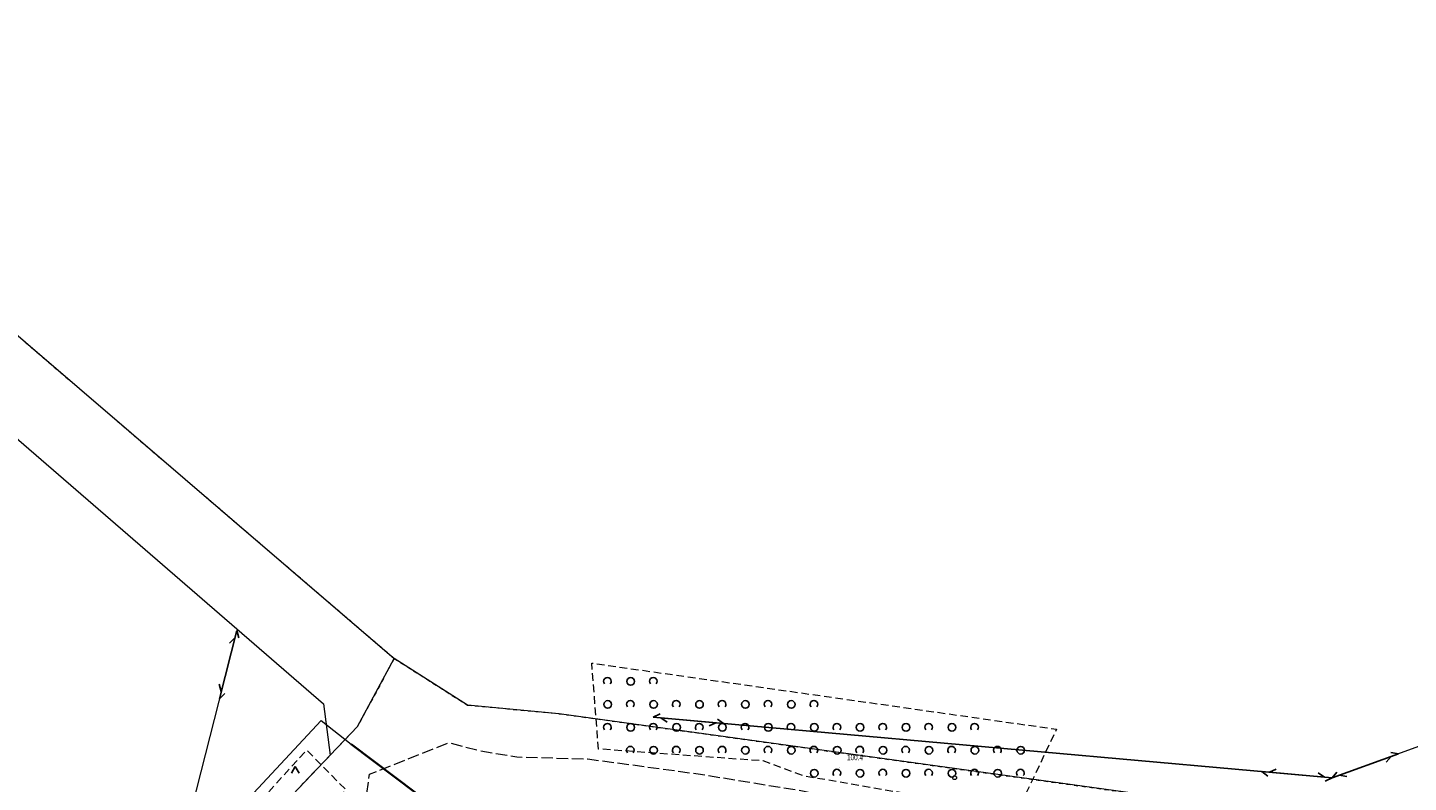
# Model space of a CAD drawing. Header units: metres. Extents: x 5549007 to 5551206, y 5955197 to 5958932.
# Tile 15 of 23: x 5549977 to 5550157, y 5958279 to 5958378. Entities that reach past the tile are written whole.
import ezdxf

# ---------------------------------------------------------------- set-up
doc = ezdxf.new("R2010")
doc.units = ezdxf.units.M
for name, pattern in [('1.0_0.5', [1.5, 1, -0.5]), ('1.5_0.5', [2, 1.5, -0.5]), ('219-500', [0]), ('egug-500', [1, 0.5, -0.5]), ('sutp_500', [0])]:
    doc.linetypes.add(name, pattern=pattern)
doc.layers.get('0').update_dxf_attribs({"color": 2, "lineweight": 5})
doc.styles.get("Standard").update_dxf_attribs({"font": 'Working1250', "width": 0.75})

# ---------------------------------------------------------------- blocks, each defined once
blk = doc.blocks.new('PW01')
at = {"linetype": 'Continuous', "lineweight": 13}
h = blk.add_hatch(color=0, dxfattribs=at)
edge = h.paths.add_edge_path()
edge.add_arc((0, 0), 0.045, 0, 360)
blk = doc.blocks.new('US15')
at = {"color": 0, "linetype": 'Continuous', "lineweight": 13}
blk.add_circle((0, 0), 0.25, dxfattribs=at)
blk = doc.blocks.new('SUTP')
at = {"color": 0, "linetype": 'Continuous'}
for p, q in [((0, 0), (0.866, 0.5)), ((0, 0), (9.232, 0)), ((1.866, -0.5), (1, 0)), ((7.366, -0.5), (8.232, 0)), ((9.232, 0), (8.366, 0.5))]:
    blk.add_line(p, q, dxfattribs=at)
blk = doc.blocks.new('OTZK1')
at = {"color": 0, "linetype": 'Continuous'}
blk.add_circle((0, 0), 0.5, dxfattribs=at)
blk = doc.blocks.new('OTZK2')
at = {"color": 0, "linetype": 'Continuous'}
blk.add_arc((0, 0), 0.5, 318.85, 221.162, dxfattribs=at)
blk = doc.blocks.new('OTZK3')
at = {"color": 0, "linetype": 'Continuous'}
for p, q in [((-0.5, -0.289), (0, 0.577)), ((0, 0.577), (0.5, -0.289))]:
    blk.add_line(p, q, dxfattribs=at)

msp = doc.modelspace()

# ---------------------------------------------------------------- linework, layer by layer
at = {"layer": '218-kontur użytku gruntowego', "color": 3, "linetype": 'egug-500', "lineweight": 18, "flags": 128}
for points in [[(5549949.08, 5958360.41), (5549987.7, 5958327.3)], [(5549987.7, 5958327.3), (5550024.65, 5958295.63)], [(5550024.65, 5958295.63), (5550019.86, 5958286.73)], [(5550024.65, 5958295.63), (5550034.22, 5958289.53)], [(5550034.22, 5958289.53), (5550046.2, 5958288.4)], [(5550019.86, 5958286.73), (5550019.31, 5958286.15)], [(5550046.2, 5958288.4), (5550125.63, 5958277.38)], [(5550019.31, 5958286.15), (5550016.26, 5958282.96)], [(5550016.26, 5958282.96), (5550008.89, 5958275.24)]]:
    msp.add_lwpolyline(points, dxfattribs=at)
at = {"layer": '219-działka ewidencyjna', "color": 7, "linetype": '219-500', "lineweight": 18, "flags": 128}
for points in [[(5549922.75, 5958369.84), (5550015.41, 5958289.67)], [(5549949.08, 5958360.41), (5550024.65, 5958295.63)], [(5550019.86, 5958286.73), (5550024.65, 5958295.63)], [(5550034.22, 5958289.53), (5550024.65, 5958295.63)], [(5550015.41, 5958289.67), (5550016.26, 5958282.96)], [(5550046.2, 5958288.4), (5550034.22, 5958289.53)], [(5550016.26, 5958282.96), (5550019.86, 5958286.73)], [(5550125.63, 5958277.38), (5550046.2, 5958288.4)], [(5550008.89, 5958275.24), (5550016.26, 5958282.96)]]:
    msp.add_lwpolyline(points, dxfattribs=at)
at = {"layer": 'jezdnia', "color": 7, "linetype": '1.5_0.5', "lineweight": 18, "flags": 128}
msp.add_lwpolyline([(5550348.32, 5958505.37), (5550350.19, 5958511.42), (5550354.84, 5958509.58), (5550352.6, 5958503.94), (5550337.49, 5958465.4), (5550328.09, 5958446.52), (5550320.13, 5958435.24), (5550315.76, 5958429.65), (5550302.24, 5958414.31), (5550288, 5958399.66), (5550282.98, 5958394.36), (5550276.03, 5958385.88), (5550263.31, 5958368), (5550249.71, 5958348.25), (5550237.83, 5958330.58), (5550225.98, 5958313.4), (5550215.97, 5958298.75), (5550213.84, 5958295.79), (5550210.81, 5958292.13), (5550201.11, 5958282.6), (5550193.65, 5958277.27), (5550186.69, 5958273.12), (5550179.17, 5958269.23), (5550170.36, 5958266.78), (5550160.63, 5958265.69), (5550158.37, 5958265.22), (5550152.04, 5958265.13), (5550145.88, 5958265.28), (5550134.4, 5958265.75), (5550116.21, 5958267.57), (5550086.48, 5958271.89), (5550076.34, 5958273), (5550063.14, 5958275.72), (5550049.34, 5958277.52), (5550041.36, 5958277.62), (5550038.46, 5958277.38), (5550034.59, 5958276.68), (5550029.88, 5958274.89), (5550025.27, 5958272.38), (5550021.05, 5958269.58), (5550018.49, 5958267.1), (5550015.33, 5958263.11), (5550012.82, 5958258.7), (5550009.96, 5958253.67), (5550007.68, 5958247.74), (5550004.99, 5958237.5), (5550002.44, 5958222.34), (5550001.86, 5958213.08), (5549996.78, 5958193.29), (5549993.1, 5958178.82), (5549991.66, 5958171.08), (5549990.81, 5958164.14), (5549990.52, 5958156.89), (5549990.86, 5958150.01), (5549991.47, 5958143.93), (5549992.83, 5958135.18), (5549996.96, 5958115.78), (5549999.1, 5958104.89), (5550000.17, 5958098.51), (5550001.41, 5958090.76), (5550001.89, 5958082.17), (5550001.8, 5958073.1), (5550000.67, 5958051.58), (5549999.54, 5958029.63), (5549998.06, 5958008.42), (5549996.48, 5957986.36), (5549994.58, 5957959.58), (5549991.99, 5957927.74), (5549991.24, 5957916.55), (5549990.64, 5957906.33), (5549989.15, 5957884.44), (5549987.15, 5957863.37), (5549984.93, 5957842.41), (5549983.15, 5957821.53), (5549980.67, 5957799.42), (5549979.23, 5957777.09), (5549978.3, 5957755.99), (5549973.3, 5957756.38), (5549975, 5957778), (5549976.32, 5957799.25), (5549978.2, 5957822.09), (5549980.27, 5957843.28), (5549982.06, 5957864.03), (5549983.89, 5957884.73), (5549985.25, 5957906.99), (5549986.89, 5957928.37), (5549989, 5957950.5), (5549984.6, 5957954.36), (5549980.78, 5957955.63), (5549981.28, 5957960.06), (5549987.2, 5957960.01), (5549989.93, 5957964.19), (5549991.68, 5957987), (5549993.11, 5958008.74), (5549993.29, 5958011.41), (5549994.34, 5958026.67), (5549994.8, 5958030.35), (5549996.5, 5958051.8), (5549997.49, 5958074.33), (5549997.35, 5958082.18), (5549996.84, 5958089.59), (5549996.01, 5958097.51), (5549994.83, 5958104.1), (5549992.28, 5958114.94), (5549988.11, 5958133.71), (5549986.55, 5958141.69), (5549985.85, 5958149.75), (5549985.78, 5958157.46), (5549986.06, 5958164.09), (5549986.57, 5958170.25), (5549988.27, 5958179.45), (5549992.1, 5958194.31), (5549996.73, 5958214.66), (5549999.34, 5958232.12), (5550002.8, 5958249.09), (5550005.65, 5958257.06), (5550008.47, 5958262.07), (5550011.41, 5958266.25), (5550015.33, 5958271.05), (5550020.92, 5958276.71), (5550021.42, 5958280.48), (5550031.79, 5958284.61), (5550035.81, 5958283.57), (5550040.69, 5958282.75), (5550049.94, 5958282.49), (5550064.41, 5958280.53), (5550078.02, 5958278.32), (5550088.08, 5958276.23), (5550117.04, 5958273.05), (5550134.77, 5958271.08), (5550145.24, 5958270.28), (5550152.26, 5958270.08), (5550159.87, 5958271.13), (5550168.6, 5958272.79), (5550177.76, 5958275.77), (5550184.53, 5958278.41), (5550189.8, 5958281.29), (5550196.05, 5958285.53), (5550209.96, 5958298.95), (5550222.39, 5958315.44), (5550234.04, 5958333.39), (5550246.91, 5958350.04), (5550260.1, 5958370.17), (5550272.98, 5958388.59), (5550279.63, 5958396.93), (5550284.65, 5958402.71), (5550299.03, 5958417.76), (5550312.27, 5958432.18), (5550317.06, 5958437.93), (5550324.3, 5958449.36), (5550333.03, 5958467.66)], close=True, dxfattribs=at)
at = {"layer": 'obudowa ochronna przewodu', "color": 7, "linetype": 'CONTINUOUS', "lineweight": 35, "flags": 128}
msp.add_lwpolyline([(5550019.01, 5958284.41), (5550030.35, 5958275.89), (5550035.03, 5958277.41), (5550040.56, 5958277.45), (5550046.17, 5958277.56), (5550062.67, 5958275.75), (5550077.62, 5958272.63), (5550085.99, 5958271.01), (5550113.78, 5958268.14), (5550135.17, 5958265.86), (5550151.05, 5958265.31), (5550164.76, 5958266.32), (5550176.88, 5958269.18), (5550186.63, 5958273.01), (5550201.31, 5958281.77), (5550207.5, 5958285.58), (5550215.99, 5958297.29), (5550223.25, 5958307.12), (5550233.35, 5958323.86), (5550245.21, 5958340.49), (5550264.78, 5958369.62), (5550274.22, 5958382.62)], dxfattribs=at)
at = {"layer": 'przewód telekomunikacyjny napowietrzny', "color": 30, "linetype": 'sutp_500', "lineweight": 18, "flags": 128}
for points in [[(5550004.07, 5958299.29), (5549991.09, 5958248.3)], [(5550199.65, 5958299), (5550147.27, 5958280)], [(5550147.27, 5958280), (5550058.52, 5958287.95)], [(5550058.52, 5958287.95), (5550147.27, 5958280)]]:
    msp.add_lwpolyline(points, dxfattribs=at)
at = {"layer": 'przewód telekomunikacyjny podziemny', "color": 30, "linetype": 'CONTINUOUS', "lineweight": 18, "flags": 128}
msp.add_lwpolyline([(5550004.53, 5958276.15), (5550015.08, 5958287.49), (5550019.01, 5958284.41), (5550030.35, 5958275.89)], dxfattribs=at)
at = {"layer": 'teren zalesiony', "color": 7, "linetype": '1.0_0.5', "lineweight": 18, "flags": 128}
msp.add_lwpolyline([(5549986.01, 5957962.38), (5549980.81, 5957961.93), (5549988.99, 5958054.16), (5549994.2, 5958073.14), (5549993.63, 5958088.94), (5549991.19, 5958105.33), (5549987.13, 5958114.39), (5549983.28, 5958134.31), (5549980.53, 5958157.82), (5549982.43, 5958181.23), (5549990.71, 5958215.51), (5549991.99, 5958260.31), (5550013.19, 5958283.64), (5550018.34, 5958278.44), (5550012.3, 5958271.8), (5550007.03, 5958262.55), (5550004.44, 5958257.52), (5550000.02, 5958248.71), (5549996.73, 5958214.66), (5549992.1, 5958194.31), (5549988.27, 5958179.45), (5549986.57, 5958170.25), (5549986.06, 5958164.09), (5549985.78, 5958157.46), (5549985.85, 5958149.75), (5549986.55, 5958141.69), (5549988.11, 5958133.71), (5549992.28, 5958114.94), (5549994.83, 5958104.1), (5549996.01, 5958097.51), (5549996.84, 5958089.59), (5549997.35, 5958082.18), (5549997.49, 5958074.33), (5549996.5, 5958051.8), (5549994.8, 5958030.35), (5549994.34, 5958026.67), (5549993.29, 5958011.41), (5549993.11, 5958008.74), (5549991.68, 5957987)], close=True, dxfattribs=at)
at = {"layer": 'zadrzewienie  zakrzewienie', "color": 7, "linetype": '1.0_0.5', "lineweight": 18, "flags": 128}
msp.add_lwpolyline([(5550106.11, 5958275.53), (5550088.84, 5958278.41), (5550078.1, 5958280.27), (5550072.89, 5958282.22), (5550051.36, 5958283.78), (5550050.48, 5958295.01), (5550111.23, 5958286.37)], close=True, dxfattribs=at)

# ---------------------------------------------------------------- block references
at = {"layer": 'pikieta naturalna', "color": 7, "linetype": 'CONTINUOUS', "lineweight": 13}
msp.add_blockref('PW01', (5550082.85, 5958281.32), dxfattribs=at)
at = {"layer": 'przewód telekomunikacyjny napowietrzny', "color": 30, "linetype": 'CONTINUOUS', "lineweight": 18}
for p, rotation in [((5550004.07, 5958299.29), 255.718), ((5550058.52, 5958287.95), 354.881), ((5550147.27, 5958280), 19.937), ((5550147.27, 5958280), 174.881)]:
    msp.add_blockref('SUTP', p, dxfattribs=dict(at, rotation=rotation))
at = {"layer": 'słup przewodów napowietrznych', "color": 7, "linetype": 'CONTINUOUS', "lineweight": 18}
msp.add_blockref('US15', (5550097.92, 5958280.03), dxfattribs=at)
at = {"layer": 'teren zalesiony', "color": 7, "linetype": 'CONTINUOUS', "lineweight": 18}
msp.add_blockref('OTZK3', (5550011.703, 5958280.902), dxfattribs=at)
at = {"layer": 'zadrzewienie  zakrzewienie', "color": 7, "linetype": 'CONTINUOUS', "lineweight": 18}
for name, p in [('OTZK2', (5550052.524, 5958292.627)), ('OTZK1', (5550055.566, 5958292.616)), ('OTZK2', (5550058.524, 5958292.627)), ('OTZK1', (5550052.566, 5958289.616)), ('OTZK2', (5550055.524, 5958289.627)), ('OTZK1', (5550058.566, 5958289.616)), ('OTZK2', (5550061.524, 5958289.627)), ('OTZK1', (5550064.566, 5958289.616)), ('OTZK2', (5550067.524, 5958289.627)), ('OTZK1', (5550070.566, 5958289.616)), ('OTZK2', (5550073.524, 5958289.627)), ('OTZK1', (5550076.566, 5958289.616)), ('OTZK2', (5550079.524, 5958289.627)), ('OTZK2', (5550052.524, 5958286.627)), ('OTZK1', (5550055.566, 5958286.616)), ('OTZK2', (5550058.524, 5958286.627)), ('OTZK1', (5550061.566, 5958286.616)), ('OTZK2', (5550064.524, 5958286.627)), ('OTZK1', (5550067.566, 5958286.616)), ('OTZK2', (5550070.524, 5958286.627)), ('OTZK1', (5550073.566, 5958286.616)), ('OTZK2', (5550076.524, 5958286.627)), ('OTZK1', (5550079.566, 5958286.616)), ('OTZK2', (5550082.524, 5958286.627)), ('OTZK1', (5550085.566, 5958286.616)), ('OTZK2', (5550088.524, 5958286.627)), ('OTZK1', (5550091.566, 5958286.616)), ('OTZK2', (5550094.524, 5958286.627)), ('OTZK1', (5550097.566, 5958286.616)), ('OTZK2', (5550100.524, 5958286.627)), ('OTZK2', (5550055.524, 5958283.627)), ('OTZK1', (5550058.566, 5958283.616)), ('OTZK2', (5550061.524, 5958283.627)), ('OTZK1', (5550064.566, 5958283.616)), ('OTZK2', (5550067.524, 5958283.627)), ('OTZK1', (5550070.566, 5958283.616)), ('OTZK2', (5550073.524, 5958283.627)), ('OTZK1', (5550076.566, 5958283.616)), ('OTZK2', (5550079.524, 5958283.627)), ('OTZK1', (5550082.566, 5958283.616)), ('OTZK2', (5550085.524, 5958283.627)), ('OTZK1', (5550088.566, 5958283.616)), ('OTZK2', (5550091.524, 5958283.627)), ('OTZK1', (5550094.566, 5958283.616)), ('OTZK2', (5550097.524, 5958283.627)), ('OTZK1', (5550100.566, 5958283.616)), ('OTZK2', (5550103.524, 5958283.627)), ('OTZK1', (5550106.566, 5958283.616)), ('OTZK1', (5550079.566, 5958280.616)), ('OTZK2', (5550082.524, 5958280.627)), ('OTZK1', (5550085.566, 5958280.616)), ('OTZK2', (5550088.524, 5958280.627)), ('OTZK1', (5550091.566, 5958280.616)), ('OTZK2', (5550094.524, 5958280.627)), ('OTZK1', (5550097.566, 5958280.616)), ('OTZK2', (5550100.524, 5958280.627)), ('OTZK1', (5550103.566, 5958280.616)), ('OTZK2', (5550106.524, 5958280.627))]:
    msp.add_blockref(name, p, dxfattribs=at)

# ---------------------------------------------------------------- texts
at = {"layer": 'pikieta naturalna-Atr2', "color": 7, "width": 0.667}
msp.add_text('100.4', height=0.75, dxfattribs=at).set_placement((5550083.85, 5958282.32))

doc.saveas('drawing.dxf')
